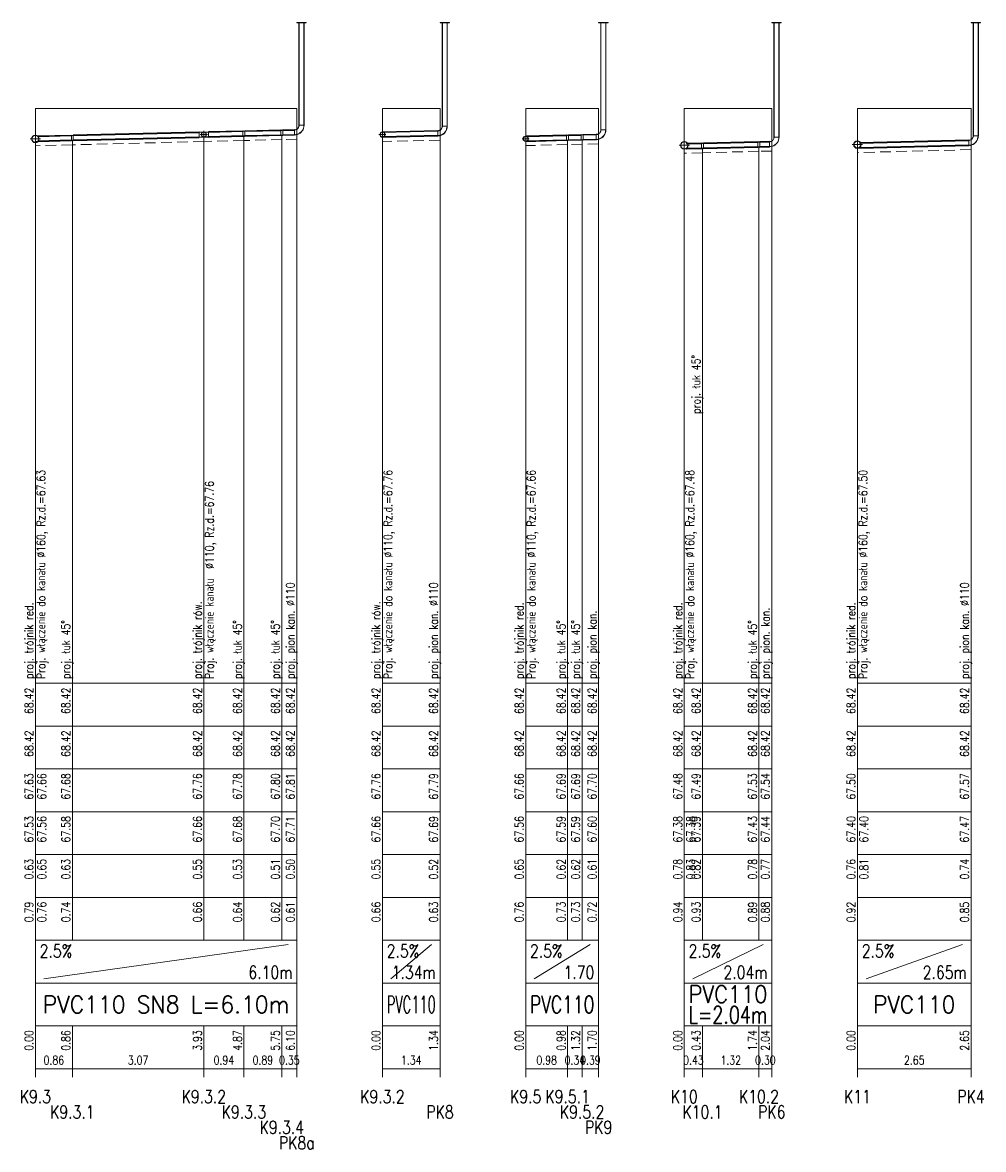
# Model space of a CAD drawing. Header units: millimetres. Extents: x 50853 to 54955, y -8480 to -6058.
# Tile 26 of 28: x 54731 to 54955, y -7159 to -6895. Entities that reach past the tile are written whole.
import ezdxf
from ezdxf.enums import TextEntityAlignment as Align

# ---------------------------------------------------------------- set-up
doc = ezdxf.new("R2010")
doc.units = ezdxf.units.MM
doc.header["$LTSCALE"] = 5
doc.linetypes.add('CENTER', pattern=[2, 1.25, -0.25, 0.25, -0.25])
doc.linetypes.add('DASHED', pattern=[0.75, 0.5, -0.25])
for name, color, linetype, lineweight in [('Liczby', 7, 'Continuous', 20), ('Linie_odn', 7, 'Continuous', 13), ('Linie_tabeli', 7, 'Continuous', 13), ('Odcinki', 5, 'Continuous', 30), ('Opis_PZ', 7, 'Continuous', 20), ('Opis_wl', 7, 'Continuous', 20), ('Osie', 7, 'CENTER', 13), ('Podsypki', 7, 'DASHED', 13), ('Ter_istn', 8, 'Continuous', 13), ('Wezly', 5, 'Continuous', 13)]:
    doc.layers.add(name, color=color, linetype=linetype, lineweight=lineweight)
doc.styles.add('Styl13', font='SIMPLEX.shx', dxfattribs={"width": 0.8})
doc.styles.add('Styl15', font='SIMPLEX.shx', dxfattribs={"width": 0.8})
doc.styles.add('Styl17', font='SIMPLEX.shx', dxfattribs={"width": 0.8})
doc.styles.add('Styl2', font='SIMPLEX.shx', dxfattribs={"width": 0.8})
doc.styles.add('Styl4', font='SIMPLEX.shx', dxfattribs={"width": 0.8})
doc.styles.add('Styl5', font='SIMPLEX.shx', dxfattribs={"width": 0.8})
doc.styles.add('Styl6', font='SIMPLEX.shx', dxfattribs={"width": 0.8})

msp = doc.modelspace()

# ---------------------------------------------------------------- linework, layer by layer
at = {"layer": 'Linie_odn'}
for points in [[(54733.61, -7049.71), (54733.61, -6915.51)], [(54794.64, -7049.71), (54794.64, -6915.51)], [(54814.64, -7049.71), (54814.64, -6915.51)], [(54828.09, -7049.71), (54828.09, -6915.51)], [(54848.09, -7049.71), (54848.09, -6915.51)], [(54865.12, -7049.71), (54865.12, -6915.51)], [(54885.12, -7049.71), (54885.12, -6915.51)], [(54905.55, -7049.71), (54905.55, -6915.51)], [(54925.55, -7049.71), (54925.55, -6915.51)], [(54952.07, -7049.71), (54952.07, -6915.51)], [(54742.24, -7049.71), (54742.24, -6922.9)], [(54772.94, -7049.71), (54772.94, -6922.13)], [(54782.3, -7049.71), (54782.3, -6921.9)], [(54791.15, -7049.71), (54791.15, -6921.68)], [(54857.88, -7049.71), (54857.88, -6922.85)], [(54861.26, -7049.71), (54861.26, -6922.76)], [(54889.38, -7049.71), (54889.38, -6924.76)], [(54902.56, -7049.71), (54902.56, -6924.43)]]:
    msp.add_lwpolyline(points, dxfattribs=at)
at = {"layer": 'Linie_tabeli'}
for p, q in [((54733.61, -7049.71), (54794.64, -7049.71)), ((54733.61, -7049.71), (54733.61, -7139.71)), ((54733.61, -7049.71), (54733.61, -7109.71)), ((54742.24, -7049.71), (54742.24, -7109.71)), ((54772.94, -7049.71), (54772.94, -7109.71)), ((54782.3, -7049.71), (54782.3, -7109.71)), ((54791.15, -7049.71), (54791.15, -7109.71)), ((54794.64, -7049.71), (54794.64, -7139.71)), ((54794.64, -7049.71), (54794.64, -7109.71)), ((54814.64, -7049.71), (54828.09, -7049.71)), ((54814.64, -7049.71), (54814.64, -7139.71)), ((54814.64, -7049.71), (54814.64, -7109.71)), ((54828.09, -7049.71), (54828.09, -7139.71)), ((54828.09, -7049.71), (54828.09, -7109.71)), ((54848.09, -7049.71), (54865.12, -7049.71)), ((54848.09, -7049.71), (54848.09, -7139.71)), ((54848.09, -7049.71), (54848.09, -7109.71)), ((54857.88, -7049.71), (54857.88, -7109.71)), ((54861.26, -7049.71), (54861.26, -7109.71)), ((54865.12, -7049.71), (54865.12, -7139.71)), ((54865.12, -7049.71), (54865.12, -7109.71)), ((54885.12, -7049.71), (54905.55, -7049.71)), ((54885.12, -7049.71), (54885.12, -7139.71)), ((54885.12, -7049.71), (54885.12, -7109.71)), ((54889.38, -7049.71), (54889.38, -7109.71)), ((54902.56, -7049.71), (54902.56, -7109.71)), ((54905.55, -7049.71), (54905.55, -7139.71)), ((54905.55, -7049.71), (54905.55, -7109.71)), ((54925.55, -7049.71), (54952.07, -7049.71)), ((54925.55, -7049.71), (54925.55, -7139.71)), ((54925.55, -7049.71), (54925.55, -7109.71)), ((54952.07, -7049.71), (54952.07, -7139.71)), ((54952.07, -7049.71), (54952.07, -7109.71)), ((54733.61, -7059.71), (54794.64, -7059.71)), ((54814.64, -7059.71), (54828.09, -7059.71)), ((54848.09, -7059.71), (54865.12, -7059.71)), ((54885.12, -7059.71), (54905.55, -7059.71)), ((54925.55, -7059.71), (54952.07, -7059.71)), ((54733.61, -7069.71), (54794.64, -7069.71)), ((54814.64, -7069.71), (54828.09, -7069.71)), ((54848.09, -7069.71), (54865.12, -7069.71)), ((54885.12, -7069.71), (54905.55, -7069.71)), ((54925.55, -7069.71), (54952.07, -7069.71)), ((54733.61, -7079.71), (54794.64, -7079.71)), ((54814.64, -7079.71), (54828.09, -7079.71)), ((54848.09, -7079.71), (54865.12, -7079.71)), ((54885.12, -7079.71), (54905.55, -7079.71)), ((54925.55, -7079.71), (54952.07, -7079.71)), ((54733.61, -7089.71), (54794.64, -7089.71)), ((54814.64, -7089.71), (54828.09, -7089.71)), ((54848.09, -7089.71), (54865.12, -7089.71)), ((54885.12, -7089.71), (54905.55, -7089.71)), ((54925.55, -7089.71), (54952.07, -7089.71)), ((54733.61, -7099.71), (54794.64, -7099.71)), ((54814.64, -7099.71), (54828.09, -7099.71)), ((54848.09, -7099.71), (54865.12, -7099.71)), ((54885.12, -7099.71), (54905.55, -7099.71)), ((54925.55, -7099.71), (54952.07, -7099.71)), ((54733.61, -7109.71), (54794.64, -7109.71)), ((54733.61, -7109.71), (54733.61, -7119.71)), ((54794.64, -7109.71), (54794.64, -7119.71)), ((54814.64, -7109.71), (54828.09, -7109.71)), ((54814.64, -7109.71), (54814.64, -7119.71)), ((54828.09, -7109.71), (54828.09, -7119.71)), ((54848.09, -7109.71), (54865.12, -7109.71)), ((54848.09, -7109.71), (54848.09, -7119.71)), ((54865.12, -7109.71), (54865.12, -7119.71)), ((54885.12, -7109.71), (54905.55, -7109.71)), ((54885.12, -7109.71), (54885.12, -7119.71)), ((54905.55, -7109.71), (54905.55, -7119.71)), ((54925.55, -7109.71), (54952.07, -7109.71)), ((54925.55, -7109.71), (54925.55, -7119.71)), ((54952.07, -7109.71), (54952.07, -7119.71)), ((54735.61, -7118.71), (54792.64, -7110.71)), ((54816.64, -7118.71), (54826.09, -7110.71)), ((54850.09, -7118.71), (54863.12, -7110.71)), ((54887.12, -7118.71), (54903.55, -7110.71)), ((54927.55, -7118.71), (54950.07, -7110.71)), ((54733.61, -7119.71), (54794.64, -7119.71)), ((54794.64, -7119.71), (54794.64, -7129.71)), ((54814.64, -7119.71), (54828.09, -7119.71)), ((54828.09, -7119.71), (54828.09, -7129.71)), ((54848.09, -7119.71), (54865.12, -7119.71)), ((54865.12, -7119.71), (54865.12, -7129.71)), ((54885.12, -7119.71), (54905.55, -7119.71)), ((54905.55, -7119.71), (54905.55, -7129.71)), ((54925.55, -7119.71), (54952.07, -7119.71)), ((54952.07, -7119.71), (54952.07, -7129.71)), ((54733.61, -7129.71), (54794.64, -7129.71)), ((54733.61, -7129.71), (54733.61, -7141.71)), ((54742.24, -7129.71), (54742.24, -7141.71)), ((54772.94, -7129.71), (54772.94, -7141.71)), ((54782.3, -7129.71), (54782.3, -7141.71)), ((54791.15, -7129.71), (54791.15, -7141.71)), ((54794.64, -7129.71), (54794.64, -7141.71)), ((54814.64, -7129.71), (54828.09, -7129.71)), ((54814.64, -7129.71), (54814.64, -7141.71)), ((54828.09, -7129.71), (54828.09, -7141.71)), ((54848.09, -7129.71), (54865.12, -7129.71)), ((54848.09, -7129.71), (54848.09, -7141.71)), ((54857.88, -7129.71), (54857.88, -7141.71)), ((54861.26, -7129.71), (54861.26, -7141.71)), ((54865.12, -7129.71), (54865.12, -7141.71)), ((54885.12, -7129.71), (54905.55, -7129.71)), ((54885.12, -7129.71), (54885.12, -7141.71)), ((54889.38, -7129.71), (54889.38, -7141.71)), ((54902.56, -7129.71), (54902.56, -7141.71)), ((54905.55, -7129.71), (54905.55, -7141.71)), ((54925.55, -7129.71), (54952.07, -7129.71)), ((54925.55, -7129.71), (54925.55, -7141.71)), ((54952.07, -7129.71), (54952.07, -7141.71)), ((54733.61, -7139.71), (54794.64, -7139.71)), ((54814.64, -7139.71), (54828.09, -7139.71)), ((54848.09, -7139.71), (54865.12, -7139.71)), ((54885.12, -7139.71), (54905.55, -7139.71)), ((54925.55, -7139.71), (54952.07, -7139.71))]:
    msp.add_line(p, q, dxfattribs=at)
at = {"layer": 'Odcinki'}
for points in [[(54774.04, -6921.01), (54782.07, -6920.8), (54782.07, -6920.75), (54774.04, -6920.95)], [(54782.52, -6920.79), (54790.93, -6920.58), (54790.93, -6920.53), (54782.52, -6920.74)], [(54791.38, -6920.57), (54794.09, -6920.5), (54794.09, -6920.45), (54791.38, -6920.52)], [(54814.64, -6921.03), (54827.54, -6920.71), (54827.54, -6920.66), (54814.64, -6920.98)], [(54734.19, -6922), (54742.01, -6921.81), (54742.01, -6921.75), (54734.19, -6921.95)], [(54734.19, -6923.1), (54742.01, -6922.91), (54742.01, -6922.96), (54734.19, -6923.16)], [(54742.46, -6921.8), (54771.84, -6921.06), (54771.84, -6921.01), (54742.46, -6921.74)], [(54742.46, -6922.9), (54771.84, -6922.16), (54771.84, -6922.22), (54742.46, -6922.95)], [(54774.04, -6922.11), (54782.07, -6921.9), (54782.07, -6921.96), (54774.04, -6922.16)], [(54782.52, -6921.89), (54790.93, -6921.68), (54790.93, -6921.74), (54782.52, -6921.95)], [(54791.38, -6921.67), (54794.09, -6921.6), (54794.09, -6921.66), (54791.38, -6921.73)], [(54814.64, -6922.13), (54827.54, -6921.81), (54827.54, -6921.87), (54814.64, -6922.19)], [(54848.09, -6921.99), (54857.65, -6921.75), (54857.65, -6921.7), (54848.09, -6921.94)], [(54848.09, -6923.09), (54857.65, -6922.85), (54857.65, -6922.91), (54848.09, -6923.15)], [(54858.1, -6921.74), (54861.03, -6921.67), (54861.03, -6921.61), (54858.1, -6921.69)], [(54858.1, -6922.84), (54861.03, -6922.77), (54861.03, -6922.82), (54858.1, -6922.9)], [(54861.48, -6921.66), (54864.57, -6921.58), (54864.57, -6921.52), (54861.48, -6921.6)], [(54861.48, -6922.76), (54864.57, -6922.68), (54864.57, -6922.73), (54861.48, -6922.81)], [(54889.6, -6923.65), (54902.33, -6923.33), (54902.33, -6923.28), (54889.6, -6923.6)], [(54902.78, -6923.32), (54905, -6923.27), (54905, -6923.21), (54902.78, -6923.27)], [(54926.13, -6923.59), (54951.52, -6922.95), (54951.52, -6922.9), (54926.13, -6923.53)], [(54885.7, -6923.75), (54889.15, -6923.66), (54889.15, -6923.61), (54885.7, -6923.69)], [(54885.7, -6924.85), (54889.15, -6924.76), (54889.15, -6924.82), (54885.7, -6924.9)], [(54889.6, -6924.75), (54902.33, -6924.43), (54902.33, -6924.49), (54889.6, -6924.81)], [(54902.78, -6924.42), (54905, -6924.37), (54905, -6924.42), (54902.78, -6924.48)], [(54926.13, -6924.69), (54951.52, -6924.05), (54951.52, -6924.11), (54926.13, -6924.74)]]:
    msp.add_lwpolyline(points, close=True, dxfattribs=at)
at = {"layer": 'Opis_wl'}
for centre, radius in [((54733.61, -6922.57), 0.88), ((54733.61, -6922.57), 0.8), ((54772.94, -6921.56), 0.605), ((54772.94, -6921.56), 0.55), ((54814.64, -6921.58), 0.605), ((54814.64, -6921.58), 0.55), ((54848.09, -6922.54), 0.605), ((54848.09, -6922.54), 0.55), ((54885.12, -6924.06), 0.88), ((54885.12, -6924.06), 0.8), ((54925.55, -6923.9), 0.88), ((54925.55, -6923.9), 0.8)]:
    msp.add_circle(centre, radius, dxfattribs=at)
at = {"layer": 'Osie'}
for p, q in [((54772.94, -6922.38), (54772.94, -6920.73)), ((54814.64, -6922.41), (54814.64, -6920.76)), ((54732.41, -6922.57), (54734.81, -6922.57)), ((54733.61, -6923.77), (54733.61, -6921.37)), ((54772.11, -6921.56), (54773.76, -6921.56)), ((54813.82, -6921.58), (54815.47, -6921.58)), ((54847.26, -6922.54), (54848.91, -6922.54)), ((54848.09, -6923.37), (54848.09, -6921.72)), ((54885.12, -6925.26), (54885.12, -6922.86)), ((54925.55, -6925.1), (54925.55, -6922.7)), ((54883.92, -6924.06), (54886.32, -6924.06)), ((54924.35, -6923.9), (54926.75, -6923.9))]:
    msp.add_line(p, q, dxfattribs=at)
at = {"layer": 'Podsypki'}
for points in [[(54733.61, -6923.17), (54742.24, -6922.96), (54742.24, -6923.9), (54742.24, -6923.9), (54742.24, -6923.96), (54733.61, -6924.17), (54733.61, -6924.17), (54733.61, -6924.17)], [(54742.24, -6922.96), (54772.94, -6922.19), (54772.94, -6923.13), (54772.94, -6923.13), (54772.94, -6923.19), (54742.24, -6923.96), (54742.24, -6923.9), (54742.24, -6923.9)], [(54772.94, -6922.19), (54782.3, -6921.95), (54782.3, -6922.9), (54782.3, -6922.9), (54782.3, -6922.95), (54772.94, -6923.19), (54772.94, -6923.13), (54772.94, -6923.13)], [(54782.3, -6921.95), (54791.15, -6921.73), (54791.15, -6922.68), (54791.15, -6922.68), (54791.15, -6922.73), (54782.3, -6922.95), (54782.3, -6922.9), (54782.3, -6922.9)], [(54791.15, -6921.73), (54794.64, -6921.65), (54794.64, -6922.59), (54794.64, -6922.59), (54794.64, -6922.65), (54791.15, -6922.73), (54791.15, -6922.68), (54791.15, -6922.68)], [(54814.64, -6922.19), (54828.09, -6921.85), (54828.09, -6922.8), (54828.09, -6922.8), (54828.09, -6922.85), (54814.64, -6923.19), (54814.64, -6923.13), (54814.64, -6923.13)], [(54848.09, -6923.15), (54857.88, -6922.9), (54857.88, -6923.85), (54857.88, -6923.85), (54857.88, -6923.9), (54848.09, -6924.15), (54848.09, -6924.09), (54848.09, -6924.09)], [(54857.88, -6922.9), (54861.26, -6922.82), (54861.26, -6923.76), (54861.26, -6923.76), (54861.26, -6923.82), (54857.88, -6923.9), (54857.88, -6923.85), (54857.88, -6923.85)], [(54861.26, -6922.82), (54865.12, -6922.72), (54865.12, -6923.67), (54865.12, -6923.67), (54865.12, -6923.72), (54861.26, -6923.82), (54861.26, -6923.76), (54861.26, -6923.76)], [(54885.12, -6924.92), (54889.38, -6924.81), (54889.38, -6925.76), (54889.38, -6925.76), (54889.38, -6925.81), (54885.12, -6925.92), (54885.12, -6925.86), (54885.12, -6925.86)], [(54889.38, -6924.81), (54902.56, -6924.48), (54902.56, -6925.43), (54902.56, -6925.43), (54902.56, -6925.48), (54889.38, -6925.81), (54889.38, -6925.76), (54889.38, -6925.76)], [(54902.56, -6924.48), (54905.55, -6924.41), (54905.55, -6925.35), (54905.55, -6925.35), (54905.55, -6925.41), (54902.56, -6925.48), (54902.56, -6925.43), (54902.56, -6925.43)], [(54925.55, -6924.76), (54952.07, -6924.09), (54952.07, -6925.04), (54952.07, -6925.04), (54952.07, -6925.09), (54925.55, -6925.76), (54925.55, -6925.7), (54925.55, -6925.7)]]:
    msp.add_lwpolyline(points, close=True, dxfattribs=at)
at = {"layer": 'Ter_istn'}
for points in [[(54733.61, -6915.51), (54742.24, -6915.51), (54772.94, -6915.51), (54782.3, -6915.51), (54791.15, -6915.51), (54794.64, -6915.51)], [(54814.64, -6915.51), (54828.09, -6915.51)], [(54848.09, -6915.51), (54857.88, -6915.51), (54861.26, -6915.51), (54865.12, -6915.51)], [(54885.12, -6915.51), (54889.38, -6915.51), (54902.56, -6915.51), (54905.55, -6915.51)], [(54925.55, -6915.51), (54952.07, -6915.51)]]:
    msp.add_lwpolyline(points, dxfattribs=at)
at = {"layer": 'Wezly'}
for p, q in [((54782.3, -6920.74), (54782.07, -6920.75)), ((54782.07, -6920.75), (54782.07, -6921.96)), ((54782.3, -6920.8), (54782.07, -6920.8)), ((54782.52, -6920.74), (54782.3, -6920.74)), ((54782.52, -6920.79), (54782.3, -6920.8)), ((54782.52, -6921.95), (54782.52, -6920.74)), ((54791.15, -6920.52), (54790.93, -6920.53)), ((54790.93, -6920.53), (54790.93, -6921.74)), ((54791.15, -6920.58), (54790.93, -6920.58)), ((54791.38, -6920.52), (54791.15, -6920.52)), ((54791.38, -6920.57), (54791.15, -6920.58)), ((54791.38, -6921.73), (54791.38, -6920.52)), ((54794.09, -6920.39), (54794.09, -6921.71)), ((54795.08, -6919.4), (54796.4, -6919.4)), ((54827.54, -6920.6), (54827.54, -6921.92)), ((54828.53, -6919.61), (54829.85, -6919.61)), ((54865.56, -6920.48), (54866.88, -6920.48)), ((54742.24, -6921.75), (54742.01, -6921.75)), ((54742.01, -6921.75), (54742.01, -6922.96)), ((54742.24, -6921.8), (54742.01, -6921.81)), ((54742.01, -6922.91), (54742.24, -6922.9)), ((54742.01, -6922.96), (54742.24, -6922.96)), ((54742.46, -6921.74), (54742.24, -6921.75)), ((54742.46, -6921.8), (54742.24, -6921.8)), ((54742.24, -6922.9), (54742.46, -6922.9)), ((54742.24, -6922.96), (54742.46, -6922.95)), ((54742.46, -6922.95), (54742.46, -6921.74)), ((54772.94, -6920.98), (54771.84, -6921.01)), ((54771.84, -6921.01), (54771.84, -6922.22)), ((54772.94, -6921.03), (54771.84, -6921.06)), ((54771.84, -6922.16), (54772.94, -6922.13)), ((54771.84, -6922.22), (54772.94, -6922.19)), ((54774.04, -6920.95), (54772.94, -6920.98)), ((54774.04, -6921.01), (54772.94, -6921.03)), ((54772.94, -6922.13), (54774.04, -6922.11)), ((54772.94, -6922.19), (54774.04, -6922.16)), ((54774.04, -6922.16), (54774.04, -6920.95)), ((54782.07, -6921.9), (54782.3, -6921.9)), ((54782.07, -6921.96), (54782.3, -6921.95)), ((54782.3, -6921.9), (54782.52, -6921.89)), ((54782.3, -6921.95), (54782.52, -6921.95)), ((54790.93, -6921.68), (54791.15, -6921.68)), ((54790.93, -6921.74), (54791.15, -6921.73)), ((54791.15, -6921.68), (54791.38, -6921.67)), ((54791.15, -6921.73), (54791.38, -6921.73)), ((54857.88, -6921.69), (54857.65, -6921.7)), ((54857.65, -6921.7), (54857.65, -6922.91)), ((54857.88, -6921.75), (54857.65, -6921.75)), ((54857.65, -6922.85), (54857.88, -6922.85)), ((54857.65, -6922.91), (54857.88, -6922.9)), ((54858.1, -6921.69), (54857.88, -6921.69)), ((54858.1, -6921.74), (54857.88, -6921.75)), ((54857.88, -6922.85), (54858.1, -6922.84)), ((54857.88, -6922.9), (54858.1, -6922.9)), ((54858.1, -6922.9), (54858.1, -6921.69)), ((54861.26, -6921.61), (54861.03, -6921.61)), ((54861.03, -6921.61), (54861.03, -6922.82)), ((54861.26, -6921.66), (54861.03, -6921.67)), ((54861.03, -6922.77), (54861.26, -6922.76)), ((54861.03, -6922.82), (54861.26, -6922.82)), ((54861.48, -6921.6), (54861.26, -6921.61)), ((54861.48, -6921.66), (54861.26, -6921.66)), ((54861.26, -6922.76), (54861.48, -6922.76)), ((54861.26, -6922.82), (54861.48, -6922.81)), ((54861.48, -6922.81), (54861.48, -6921.6)), ((54864.57, -6921.47), (54864.57, -6922.79)), ((54902.56, -6923.27), (54902.33, -6923.28)), ((54902.33, -6923.28), (54902.33, -6924.49)), ((54902.56, -6923.33), (54902.33, -6923.33)), ((54902.78, -6923.27), (54902.56, -6923.27)), ((54902.78, -6923.32), (54902.56, -6923.33)), ((54902.78, -6924.48), (54902.78, -6923.27)), ((54905, -6923.16), (54905, -6924.48)), ((54905.99, -6922.17), (54907.31, -6922.17)), ((54951.52, -6922.84), (54951.52, -6924.16)), ((54952.51, -6921.85), (54953.83, -6921.85)), ((54889.38, -6923.6), (54889.15, -6923.61)), ((54889.15, -6923.61), (54889.15, -6924.82)), ((54889.38, -6923.66), (54889.15, -6923.66)), ((54889.15, -6924.76), (54889.38, -6924.76)), ((54889.15, -6924.82), (54889.38, -6924.81)), ((54889.6, -6923.6), (54889.38, -6923.6)), ((54889.6, -6923.65), (54889.38, -6923.66)), ((54889.38, -6924.76), (54889.6, -6924.75)), ((54889.38, -6924.81), (54889.6, -6924.81)), ((54889.6, -6924.81), (54889.6, -6923.6)), ((54902.33, -6924.43), (54902.56, -6924.43)), ((54902.33, -6924.49), (54902.56, -6924.48)), ((54902.56, -6924.43), (54902.78, -6924.42)), ((54902.56, -6924.48), (54902.78, -6924.48))]:
    msp.add_line(p, q, dxfattribs=at)
for points in [[(54794.64, -6895.51), (54796.84, -6895.51), (54796.84, -6895.41), (54794.64, -6895.41)], [(54795.19, -6919.4), (54795.19, -6895.51), (54795.14, -6895.51), (54795.14, -6919.4)], [(54796.29, -6919.4), (54796.29, -6895.51), (54796.35, -6895.51), (54796.35, -6919.4)], [(54828.09, -6895.51), (54830.29, -6895.51), (54830.29, -6895.41), (54828.09, -6895.41)], [(54828.64, -6919.61), (54828.64, -6895.51), (54828.58, -6895.51), (54828.58, -6919.61)], [(54829.74, -6919.61), (54829.74, -6895.51), (54829.79, -6895.51), (54829.79, -6919.61)], [(54865.12, -6895.51), (54867.32, -6895.51), (54867.32, -6895.41), (54865.12, -6895.41)], [(54865.67, -6920.48), (54865.67, -6895.51), (54865.61, -6895.51), (54865.61, -6920.48)], [(54866.77, -6920.48), (54866.77, -6895.51), (54866.82, -6895.51), (54866.82, -6920.48)], [(54905.55, -6895.51), (54907.75, -6895.51), (54907.75, -6895.41), (54905.55, -6895.41)], [(54906.1, -6922.17), (54906.1, -6895.51), (54906.04, -6895.51), (54906.04, -6922.17)], [(54907.2, -6922.17), (54907.2, -6895.51), (54907.25, -6895.51), (54907.25, -6922.17)], [(54952.07, -6895.51), (54954.27, -6895.51), (54954.27, -6895.41), (54952.07, -6895.41)], [(54952.62, -6921.85), (54952.62, -6895.51), (54952.57, -6895.51), (54952.57, -6921.85)], [(54953.72, -6921.85), (54953.72, -6895.51), (54953.78, -6895.51), (54953.78, -6921.85)]]:
    msp.add_lwpolyline(points, close=True, dxfattribs=at)
for points in [[(54794.09, -6920.5), (54794.26, -6920.49), (54794.43, -6920.45), (54794.59, -6920.38), (54794.74, -6920.29), (54794.87, -6920.18), (54794.98, -6920.05), (54795.07, -6919.9), (54795.14, -6919.74), (54795.18, -6919.58), (54795.19, -6919.4)], [(54794.09, -6920.45), (54794.25, -6920.44), (54794.41, -6920.4), (54794.57, -6920.34), (54794.7, -6920.25), (54794.83, -6920.14), (54794.94, -6920.02), (54795.02, -6919.88), (54795.08, -6919.73), (54795.12, -6919.57), (54795.14, -6919.4)], [(54794.09, -6921.6), (54794.43, -6921.58), (54794.77, -6921.5), (54795.09, -6921.36), (54795.38, -6921.18), (54795.65, -6920.96), (54795.87, -6920.7), (54796.05, -6920.4), (54796.18, -6920.08), (54796.26, -6919.75), (54796.29, -6919.4)], [(54794.09, -6921.66), (54794.44, -6921.63), (54794.79, -6921.55), (54795.11, -6921.41), (54795.42, -6921.23), (54795.69, -6921), (54795.91, -6920.73), (54796.1, -6920.43), (54796.24, -6920.1), (54796.32, -6919.76), (54796.35, -6919.4)], [(54827.54, -6920.71), (54827.71, -6920.7), (54827.88, -6920.66), (54828.04, -6920.59), (54828.19, -6920.5), (54828.32, -6920.39), (54828.43, -6920.26), (54828.52, -6920.11), (54828.59, -6919.95), (54828.63, -6919.78), (54828.64, -6919.61)], [(54827.54, -6920.66), (54827.7, -6920.64), (54827.86, -6920.6), (54828.01, -6920.54), (54828.15, -6920.46), (54828.28, -6920.35), (54828.39, -6920.22), (54828.47, -6920.09), (54828.53, -6919.93), (54828.57, -6919.77), (54828.58, -6919.61)], [(54827.54, -6921.81), (54827.88, -6921.78), (54828.22, -6921.7), (54828.54, -6921.57), (54828.83, -6921.39), (54829.1, -6921.17), (54829.32, -6920.9), (54829.5, -6920.61), (54829.63, -6920.29), (54829.71, -6919.95), (54829.74, -6919.61)], [(54827.54, -6921.87), (54827.89, -6921.84), (54828.24, -6921.76), (54828.56, -6921.62), (54828.87, -6921.44), (54829.13, -6921.21), (54829.36, -6920.94), (54829.55, -6920.63), (54829.68, -6920.31), (54829.77, -6919.96), (54829.79, -6919.61)], [(54864.57, -6921.58), (54864.74, -6921.57), (54864.91, -6921.53), (54865.07, -6921.46), (54865.22, -6921.37), (54865.35, -6921.26), (54865.46, -6921.13), (54865.55, -6920.98), (54865.62, -6920.82), (54865.66, -6920.65), (54865.67, -6920.48)], [(54864.57, -6921.52), (54864.73, -6921.51), (54864.89, -6921.47), (54865.04, -6921.41), (54865.18, -6921.32), (54865.31, -6921.22), (54865.42, -6921.09), (54865.5, -6920.95), (54865.56, -6920.8), (54865.6, -6920.64), (54865.61, -6920.48)], [(54864.57, -6922.68), (54864.91, -6922.65), (54865.25, -6922.57), (54865.57, -6922.44), (54865.86, -6922.26), (54866.13, -6922.03), (54866.35, -6921.77), (54866.53, -6921.48), (54866.66, -6921.16), (54866.74, -6920.82), (54866.77, -6920.48)], [(54864.57, -6922.73), (54864.92, -6922.71), (54865.27, -6922.62), (54865.59, -6922.49), (54865.9, -6922.3), (54866.16, -6922.07), (54866.39, -6921.8), (54866.58, -6921.5), (54866.71, -6921.18), (54866.8, -6920.83), (54866.82, -6920.48)], [(54905, -6923.27), (54905.17, -6923.25), (54905.34, -6923.21), (54905.5, -6923.15), (54905.64, -6923.06), (54905.78, -6922.94), (54905.89, -6922.81), (54905.98, -6922.66), (54906.04, -6922.51), (54906.08, -6922.34), (54906.1, -6922.17)], [(54905, -6923.21), (54905.16, -6923.2), (54905.32, -6923.16), (54905.47, -6923.1), (54905.61, -6923.01), (54905.74, -6922.9), (54905.84, -6922.78), (54905.93, -6922.64), (54905.99, -6922.49), (54906.03, -6922.33), (54906.04, -6922.17)], [(54905, -6924.37), (54905.34, -6924.34), (54905.68, -6924.26), (54906, -6924.13), (54906.29, -6923.95), (54906.55, -6923.72), (54906.78, -6923.46), (54906.96, -6923.16), (54907.09, -6922.85), (54907.17, -6922.51), (54907.2, -6922.17)], [(54905, -6924.42), (54905.35, -6924.39), (54905.69, -6924.31), (54906.02, -6924.17), (54906.32, -6923.99), (54906.59, -6923.76), (54906.82, -6923.49), (54907.01, -6923.19), (54907.14, -6922.86), (54907.22, -6922.52), (54907.25, -6922.17)], [(54951.52, -6922.95), (54951.69, -6922.94), (54951.86, -6922.9), (54952.02, -6922.83), (54952.17, -6922.74), (54952.3, -6922.63), (54952.41, -6922.5), (54952.5, -6922.35), (54952.57, -6922.19), (54952.61, -6922.02), (54952.62, -6921.85)], [(54951.52, -6922.9), (54951.68, -6922.88), (54951.84, -6922.85), (54952, -6922.78), (54952.14, -6922.7), (54952.26, -6922.59), (54952.37, -6922.47), (54952.45, -6922.33), (54952.52, -6922.18), (54952.55, -6922.02), (54952.57, -6921.85)], [(54951.52, -6924.05), (54951.87, -6924.03), (54952.2, -6923.94), (54952.52, -6923.81), (54952.81, -6923.63), (54953.08, -6923.41), (54953.3, -6923.15), (54953.48, -6922.85), (54953.61, -6922.53), (54953.69, -6922.2), (54953.72, -6921.85)], [(54951.52, -6924.11), (54951.87, -6924.08), (54952.22, -6924), (54952.54, -6923.86), (54952.85, -6923.68), (54953.12, -6923.45), (54953.35, -6923.18), (54953.53, -6922.88), (54953.67, -6922.55), (54953.75, -6922.21), (54953.78, -6921.85)]]:
    msp.add_lwpolyline(points, dxfattribs=at)

# ---------------------------------------------------------------- texts
at = {"layer": 'Liczby', "style": 'Styl2', "width": 0.8}
for s, p in [('68.42', (54733.11, -7050.71)), ('68.42', (54741.74, -7050.71)), ('68.42', (54772.44, -7050.71)), ('68.42', (54781.8, -7050.71)), ('68.42', (54790.65, -7050.71)), ('68.42', (54794.14, -7050.71)), ('68.42', (54814.14, -7050.71)), ('68.42', (54827.59, -7050.71)), ('68.42', (54847.59, -7050.71)), ('68.42', (54857.38, -7050.71)), ('68.42', (54860.76, -7050.71)), ('68.42', (54864.62, -7050.71)), ('68.42', (54884.62, -7050.71)), ('68.42', (54888.88, -7050.71)), ('68.42', (54902.06, -7050.71)), ('68.42', (54905.05, -7050.71)), ('68.42', (54925.05, -7050.71)), ('68.42', (54951.57, -7050.71)), ('68.42', (54733.11, -7060.71)), ('68.42', (54741.74, -7060.71)), ('68.42', (54772.44, -7060.71)), ('68.42', (54781.8, -7060.71)), ('68.42', (54790.65, -7060.71)), ('68.42', (54794.14, -7060.71)), ('68.42', (54814.14, -7060.71)), ('68.42', (54827.59, -7060.71)), ('68.42', (54847.59, -7060.71)), ('68.42', (54857.38, -7060.71)), ('68.42', (54860.76, -7060.71)), ('68.42', (54864.62, -7060.71)), ('68.42', (54884.62, -7060.71)), ('68.42', (54888.88, -7060.71)), ('68.42', (54902.06, -7060.71)), ('68.42', (54905.05, -7060.71)), ('68.42', (54925.05, -7060.71)), ('68.42', (54951.57, -7060.71)), ('67.63', (54733.11, -7070.71)), ('67.66', (54736.11, -7070.71)), ('67.68', (54741.74, -7070.71)), ('67.76', (54772.44, -7070.71)), ('67.78', (54781.8, -7070.71)), ('67.80', (54790.65, -7070.71)), ('67.81', (54794.14, -7070.71)), ('67.76', (54814.14, -7070.71)), ('67.79', (54827.59, -7070.71)), ('67.66', (54847.59, -7070.71)), ('67.69', (54857.38, -7070.71)), ('67.69', (54860.76, -7070.71)), ('67.70', (54864.62, -7070.71)), ('67.48', (54884.62, -7070.71)), ('67.49', (54888.88, -7070.71)), ('67.53', (54902.06, -7070.71)), ('67.54', (54905.05, -7070.71)), ('67.50', (54925.05, -7070.71)), ('67.57', (54951.57, -7070.71)), ('67.53', (54733.11, -7080.71)), ('67.56', (54736.11, -7080.71)), ('67.58', (54741.74, -7080.71)), ('67.66', (54772.44, -7080.71)), ('67.68', (54781.8, -7080.71)), ('67.70', (54790.65, -7080.71)), ('67.71', (54794.14, -7080.71)), ('67.66', (54814.14, -7080.71)), ('67.69', (54827.59, -7080.71)), ('67.56', (54847.59, -7080.71)), ('67.59', (54857.38, -7080.71)), ('67.59', (54860.76, -7080.71)), ('67.60', (54864.62, -7080.71)), ('67.38', (54884.62, -7080.71)), ('67.38', (54887.62, -7080.71)), ('67.39', (54888.88, -7080.71)), ('67.43', (54902.06, -7080.71)), ('67.44', (54905.05, -7080.71)), ('67.40', (54925.05, -7080.71)), ('67.40', (54928.05, -7080.71)), ('67.47', (54951.57, -7080.71)), ('0.63', (54733.11, -7090.71)), ('0.65', (54736.11, -7090.71)), ('0.63', (54741.74, -7090.71)), ('0.55', (54772.44, -7090.71)), ('0.53', (54781.8, -7090.71)), ('0.51', (54790.65, -7090.71)), ('0.50', (54794.14, -7090.71)), ('0.55', (54814.14, -7090.71)), ('0.52', (54827.59, -7090.71)), ('0.65', (54847.59, -7090.71)), ('0.62', (54857.38, -7090.71)), ('0.62', (54860.76, -7090.71)), ('0.61', (54864.62, -7090.71)), ('0.78', (54884.62, -7090.71)), ('0.83', (54887.62, -7090.71)), ('0.82', (54888.88, -7090.71)), ('0.78', (54902.06, -7090.71)), ('0.77', (54905.05, -7090.71)), ('0.76', (54925.05, -7090.71)), ('0.81', (54928.05, -7090.71)), ('0.74', (54951.57, -7090.71)), ('0.79', (54733.11, -7100.71)), ('0.76', (54736.11, -7100.71)), ('0.74', (54741.74, -7100.71)), ('0.66', (54772.44, -7100.71)), ('0.64', (54781.8, -7100.71)), ('0.62', (54790.65, -7100.71)), ('0.61', (54794.14, -7100.71)), ('0.66', (54814.14, -7100.71)), ('0.63', (54827.59, -7100.71)), ('0.76', (54847.59, -7100.71)), ('0.73', (54857.38, -7100.71)), ('0.73', (54860.76, -7100.71)), ('0.72', (54864.62, -7100.71)), ('0.94', (54884.62, -7100.71)), ('0.93', (54888.88, -7100.71)), ('0.89', (54902.06, -7100.71)), ('0.88', (54905.05, -7100.71)), ('0.92', (54925.05, -7100.71)), ('0.85', (54951.57, -7100.71)), ('0.00', (54733.11, -7130.71)), ('0.86', (54741.74, -7130.71)), ('3.93', (54772.44, -7130.71)), ('4.87', (54781.8, -7130.71)), ('5.75', (54790.65, -7130.71)), ('6.10', (54794.14, -7130.71)), ('0.00', (54814.14, -7130.71)), ('1.34', (54827.59, -7130.71)), ('0.00', (54847.59, -7130.71)), ('0.98', (54857.38, -7130.71)), ('1.32', (54860.76, -7130.71)), ('1.70', (54864.62, -7130.71)), ('0.00', (54884.62, -7130.71)), ('0.43', (54888.88, -7130.71)), ('1.74', (54902.06, -7130.71)), ('2.04', (54905.05, -7130.71)), ('0.00', (54925.05, -7130.71)), ('2.65', (54951.57, -7130.71))]:
    msp.add_text(s, height=2, rotation=90, dxfattribs=at).set_placement(p, align=Align.RIGHT)
at = {"layer": 'Liczby', "style": 'Styl4', "width": 0.8}
for p in [(54734.61, -7113.71), (54815.64, -7113.71), (54849.09, -7113.71), (54886.12, -7113.71), (54926.55, -7113.71)]:
    msp.add_text('2.5%', height=3, dxfattribs=at).set_placement(p)
for s, p in [('6.10m', (54793.64, -7118.71)), ('1.34m', (54827.09, -7118.71)), ('1.70', (54864.12, -7118.71)), ('2.04m', (54904.55, -7118.71)), ('2.65m', (54951.07, -7118.71))]:
    msp.add_text(s, height=3, dxfattribs=at).set_placement(p, align=Align.RIGHT)
at = {"layer": 'Liczby', "style": 'Styl5'}
for s, width, p, p2 in [('PVC110', 0.895806, (54886.12, -7124.31), (54904.55, -7124.31)), ('PVC110 SN8 L=6.10m', 0.876522, (54735.33, -7126.71), (54792.93, -7126.71)), ('PVC110', 0.556549, (54815.64, -7126.71), (54827.09, -7126.71)), ('PVC110', 0.730625, (54849.09, -7126.71), (54864.12, -7126.71)), ('PVC110', 0.933333, (54929.21, -7126.71), (54948.41, -7126.71)), ('L=2.04m', 0.716644, (54886.12, -7129.11), (54904.55, -7129.11))]:
    msp.add_text(s, height=4, dxfattribs=dict(at, width=width)).set_placement(p, p2, align=Align.FIT)
at = {"layer": 'Liczby', "width": 0.8}
for s, height, style, p in [('0.86', 2, 'Styl6', (54737.92, -7138.71)), ('3.07', 2, 'Styl6', (54757.59, -7138.71)), ('0.94', 2, 'Styl6', (54777.62, -7138.71)), ('0.89', 2, 'Styl6', (54786.72, -7138.71)), ('0.35', 2, 'Styl6', (54792.9, -7138.71)), ('1.34', 2, 'Styl6', (54821.37, -7138.71)), ('0.98', 2, 'Styl6', (54852.98, -7138.71)), ('0.34', 2, 'Styl6', (54859.57, -7138.71)), ('0.39', 2, 'Styl6', (54863.19, -7138.71)), ('0.43', 2, 'Styl6', (54887.25, -7138.71)), ('1.32', 2, 'Styl6', (54895.97, -7138.71)), ('0.30', 2, 'Styl6', (54904.05, -7138.71)), ('2.65', 2, 'Styl6', (54938.81, -7138.71)), ('K9.3', 3, 'Styl13', (54733.61, -7147.71)), ('K9.3.2', 3, 'Styl13', (54772.94, -7147.71)), ('K9.3.2', 3, 'Styl13', (54814.64, -7147.71)), ('K9.5', 3, 'Styl13', (54848.09, -7147.71)), ('K9.5.1', 3, 'Styl13', (54857.88, -7147.71)), ('K10', 3, 'Styl13', (54885.12, -7147.71)), ('K10.2', 3, 'Styl13', (54902.56, -7147.71)), ('K11', 3, 'Styl13', (54925.55, -7147.71)), ('PK4', 3, 'Styl13', (54952.07, -7147.71)), ('K9.3.1', 3, 'Styl13', (54742.24, -7151.31)), ('K9.3.3', 3, 'Styl13', (54782.3, -7151.31)), ('PK8', 3, 'Styl13', (54828.09, -7151.31)), ('K9.5.2', 3, 'Styl13', (54861.26, -7151.31)), ('K10.1', 3, 'Styl13', (54889.38, -7151.31)), ('PK6', 3, 'Styl13', (54905.55, -7151.31)), ('K9.3.4', 3, 'Styl13', (54791.15, -7154.91)), ('PK9', 3, 'Styl13', (54865.12, -7154.91)), ('PK8a', 3, 'Styl13', (54794.64, -7158.51))]:
    msp.add_text(s, height=height, dxfattribs=dict(at, style=style)).set_placement(p, align=Align.CENTER)
at = {"layer": 'Opis_PZ', "style": 'Styl15', "width": 0.8}
for s, p in [('proj. łuk 45%%D', (54888.88, -6986.79)), ('proj. pion kan. %%c110', (54794.14, -7048.71)), ('proj. pion kan. %%C110', (54827.59, -7048.71)), ('proj. pion kan. %%C110', (54951.57, -7048.71)), ('proj. trójnik red.', (54733.11, -7048.71)), ('proj. trójnik rów.', (54772.44, -7048.71)), ('proj. trójnik rów.', (54814.14, -7048.71)), ('proj. trójnik red.', (54847.59, -7048.71)), ('proj. trójnik red.', (54884.62, -7048.71)), ('proj. pion. kan.', (54905.05, -7048.71)), ('proj. trójnik red.', (54925.05, -7048.71)), ('proj. łuk 45%%d', (54741.74, -7048.71)), ('proj. łuk 45%%d', (54781.8, -7048.71)), ('proj. łuk 45%%d', (54790.65, -7048.71)), ('proj. łuk 45%%d', (54857.38, -7048.71)), ('proj. łuk 45%%d', (54860.76, -7048.71)), ('proj. pion kan.', (54864.62, -7048.71)), ('proj. łuk 45%%D', (54902.06, -7048.71))]:
    msp.add_text(s, height=2, rotation=90, dxfattribs=at).set_placement(p)
at = {"layer": 'Opis_wl', "style": 'Styl17', "width": 0.8}
for s, p in [('Proj. włączenie do kanału %%C160, Rz.d.=67.63', (54735.91, -7048.71)), ('Proj. włączenie do kanału %%C110, Rz.d.=67.76', (54816.94, -7048.71)), ('Proj. włączenie do kanału %%C110, Rz.d.=67.66', (54850.39, -7048.71)), ('Proj. włączenie do kanału %%C160, Rz.d.=67.48', (54887.42, -7048.71)), ('Proj. włączenie do kanału %%C160, Rz.d.=67.50', (54927.85, -7048.71)), ('Proj. włączenie kanału  %%C110, Rz.d.=67.76', (54775.24, -7048.71))]:
    msp.add_text(s, height=2, rotation=90, dxfattribs=at).set_placement(p)

doc.saveas('drawing.dxf')
